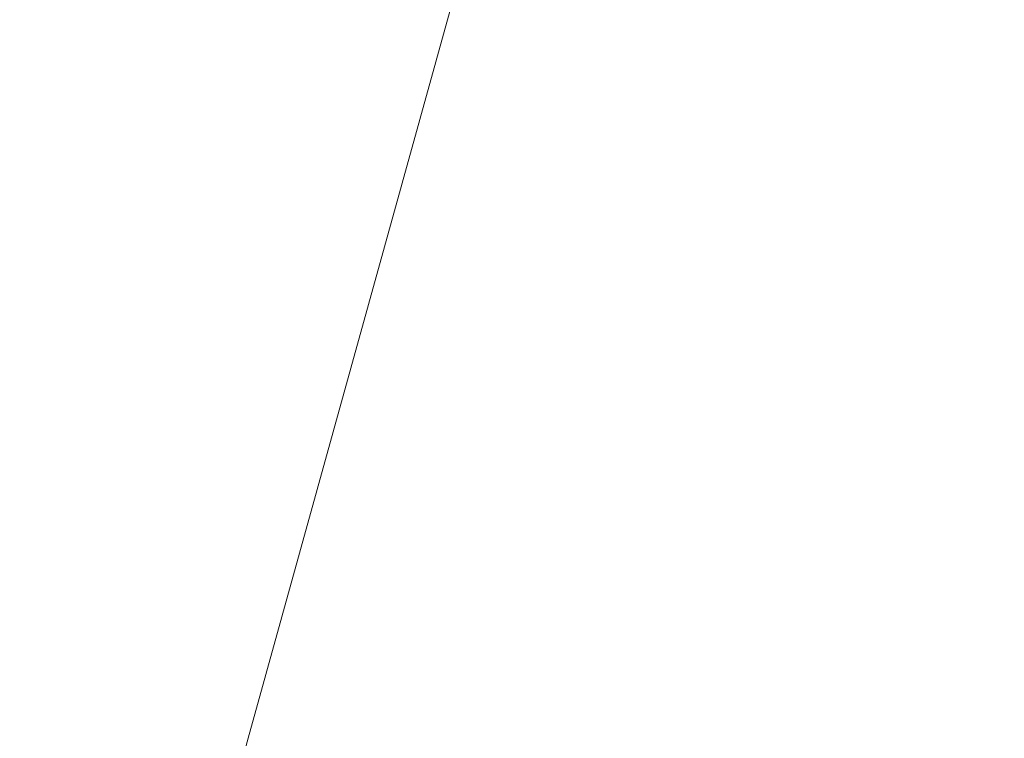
# Model space of a CAD drawing. Header units: millimetres. Extents: x -6861 to -4773, y 84 to 6892.
# Tile 36 of 108: x -6108.553 to -6108.053, y 6527.996 to 6528.361. Entities that reach past the tile are written whole.
import ezdxf

# ---------------------------------------------------------------- set-up
doc = ezdxf.new("R2010")
doc.units = ezdxf.units.MM
doc.layers.add('A-DETL-GENF', color=7, linetype='Continuous', lineweight=9)
doc.layers.add('E-LITE-EQPM', color=7, linetype='Continuous', lineweight=20)

# ---------------------------------------------------------------- blocks, each defined once
blk = doc.blocks.new('01 PODIUM EMPOTRADO CON MARCO 1_glb - PODIUM EMPOTRADO CON MARCO 3_dwg_NS-2254 ÍßÁ_1_5Ð_$$_É_îAÔO-665804-Planta_PDF')
at = {"lineweight": 9}
for p, q in [((0.75, -5.76385), (0.75, -4.93839)), ((0.75, -8.56914), (0.75, -5.76385))]:
    blk.add_line(p, q, dxfattribs=at)
blk = doc.blocks.new('01 PODIUM EMPOTRADO CON MARCO 1_glb - 01 PODIUM EMPOTRADO CON MARCO 1-665813-Planta_PDF')
at = {"rotation": 344.4887155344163}
blk.add_blockref('01 PODIUM EMPOTRADO CON MARCO 1_glb - PODIUM EMPOTRADO CON MARCO 3_dwg_NS-2254 ÍßÁ_1_5Ð_$$_É_îAÔO-665804-Planta_PDF', (-3232.68648, 6533.75019), dxfattribs=at)
blk = doc.blocks.new('01 PODIUM EMPOTRADO CON MARCO 1_glb - 01 PODIUM EMPOTRADO CON MARCO 1-V3-Planta_PDF')
at = {"rotation": 344.4887155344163}
blk.add_blockref('01 PODIUM EMPOTRADO CON MARCO 1_glb - PODIUM EMPOTRADO CON MARCO 3_dwg_NS-2254 ÍßÁ_1_5Ð_$$_É_îAÔO-665804-Planta_PDF', (-3232.68648, 6533.75019), dxfattribs=at)

msp = doc.modelspace()

# ---------------------------------------------------------------- hatches: boundary and pattern name
at = {"layer": 'A-DETL-GENF', "true_color": 0xaaaaaa}
h = msp.add_hatch(dxfattribs=at)
h.set_pattern_fill('FP_1', color=253, style=0, pattern_type=2)
h.set_pattern_definition([(45, (-2874.932, 0), (-10.606602, 10.606602), []), (135, (-2874.932, 0), (-10.606602, -10.606602), [])])
h.paths.add_polyline_path([(-6123.89137, 6266.8957), (-5885.99137, 6266.8957), (-5885.99137, 6892.4957), (-6123.89137, 6892.4957), (-6123.89137, 6630.9957), (-5928.89137, 6630.9957), (-5928.89137, 6527.9957), (-6123.89137, 6527.9957), (-6123.89137, 6291.18408)])

# ---------------------------------------------------------------- block references
at = {"layer": 'E-LITE-EQPM'}
for name in ['01 PODIUM EMPOTRADO CON MARCO 1_glb - 01 PODIUM EMPOTRADO CON MARCO 1-665813-Planta_PDF', '01 PODIUM EMPOTRADO CON MARCO 1_glb - 01 PODIUM EMPOTRADO CON MARCO 1-V3-Planta_PDF']:
    msp.add_blockref(name, (-2874.93154, 0), dxfattribs=at)

doc.saveas('drawing.dxf')
